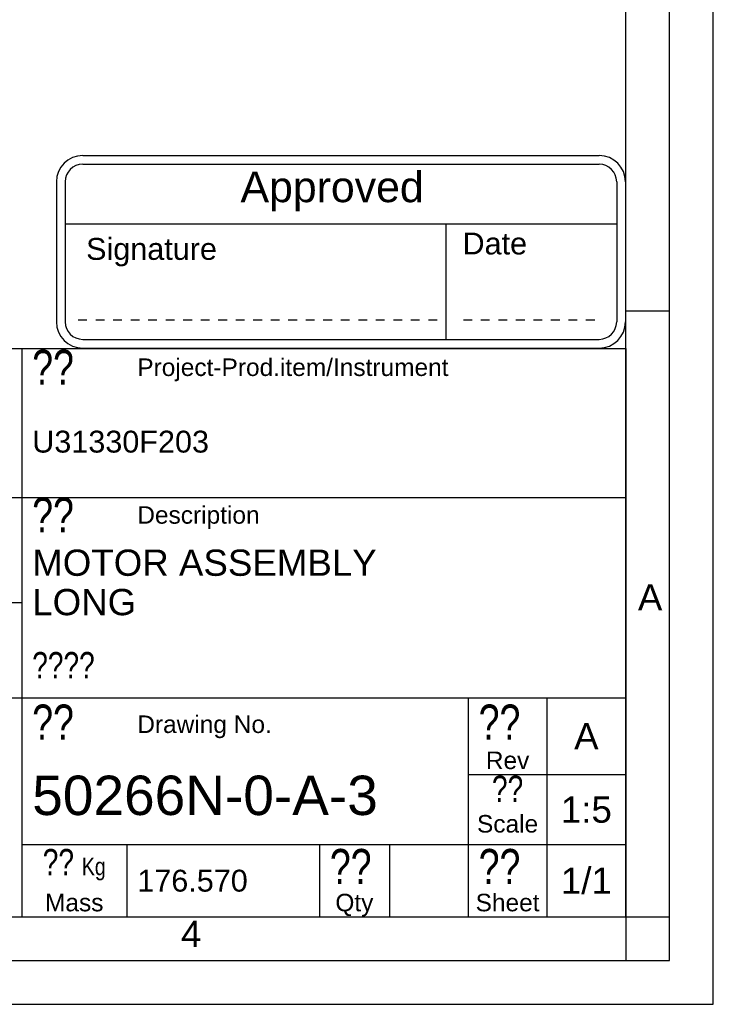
# Model space of a CAD drawing. Header units: millimetres. Extents: x 0 to 420, y 0 to 297.
# Tile 39 of 59: x 341 to 420, y 0 to 112. Entities that reach past the tile are written whole.
import ezdxf

# ---------------------------------------------------------------- set-up
doc = ezdxf.new("R2010")
doc.units = ezdxf.units.MM
doc.header["$LTSCALE"] = 23.1
doc.layers.get('0').update_dxf_attribs({"linetype": 'CONTINUOUS'})
doc.layers.add('DETAIL', color=7, linetype='CONTINUOUS')
doc.styles.add('TEXTSTYLE_10', font='arial.ttf')
doc.styles.add('TEXTSTYLE_2', font='arial.ttf')
doc.styles.add('TEXTSTYLE_3', font='arial.ttf')
doc.styles.add('TEXTSTYLE_5', font='txt', dxfattribs={"width": 0.8})

# ---------------------------------------------------------------- blocks, each defined once
blk = doc.blocks.new('APPROVED_BL3', base_point=(377.46, 85.98))
at = {"layer": 'DETAIL', "color": 1, "linetype": 'CONTINUOUS'}
for p, q in [((347.96, 96.98), (406.96, 96.98)), ((347.96, 95.98), (406.96, 95.98)), ((344.96, 93.98), (344.96, 77.98)), ((345.96, 93.98), (345.96, 77.98)), ((408.96, 93.98), (408.96, 77.98)), ((409.96, 93.98), (409.96, 77.98)), ((345.96, 89.16), (408.96, 89.16)), ((389.45, 89.16), (389.45, 75.98)), ((347.45, 78.19), (348.45, 78.19)), ((349.45, 78.19), (350.45, 78.19)), ((351.45, 78.19), (352.45, 78.19)), ((353.45, 78.19), (354.45, 78.19)), ((355.45, 78.19), (356.45, 78.19)), ((357.45, 78.19), (358.45, 78.19)), ((359.45, 78.19), (360.45, 78.19)), ((361.45, 78.19), (362.45, 78.19)), ((363.45, 78.19), (364.45, 78.19)), ((365.45, 78.19), (366.45, 78.19)), ((367.45, 78.19), (368.45, 78.19)), ((369.45, 78.19), (370.45, 78.19)), ((371.45, 78.19), (372.45, 78.19)), ((373.45, 78.19), (374.45, 78.19)), ((375.45, 78.19), (376.45, 78.19)), ((377.45, 78.19), (378.45, 78.19)), ((379.45, 78.19), (380.45, 78.19)), ((381.45, 78.19), (382.45, 78.19)), ((383.45, 78.19), (384.45, 78.19)), ((385.45, 78.19), (386.45, 78.19)), ((387.45, 78.19), (388.45, 78.19)), ((391.45, 78.19), (392.45, 78.19)), ((393.45, 78.19), (394.45, 78.19)), ((395.45, 78.19), (396.45, 78.19)), ((397.45, 78.19), (398.45, 78.19)), ((399.45, 78.19), (400.45, 78.19)), ((401.45, 78.19), (402.45, 78.19)), ((403.45, 78.19), (404.45, 78.19)), ((405.45, 78.19), (406.45, 78.19)), ((347.96, 75.98), (406.96, 75.98)), ((347.96, 74.98), (406.96, 74.98))]:
    blk.add_line(p, q, dxfattribs=at)
for centre, radius, start, end in [((347.96, 93.98), 3, 90, 180), ((406.96, 93.98), 3, 0, 90), ((347.96, 93.98), 2, 90, 180), ((406.96, 93.98), 2, 0, 90), ((347.96, 77.98), 3, 180, 270), ((347.96, 77.98), 2, 180, 270), ((406.96, 77.98), 3, 270, 360), ((406.96, 77.98), 2, 270, 360)]:
    blk.add_arc(centre, radius, start, end, dxfattribs=at)
at = {"layer": 'DETAIL', "color": 2, "linetype": 'CONTINUOUS', "style": 'TEXTSTYLE_10'}
for s, height, p in [('Approved', 3.5, (365.99, 91.65)), ('Date', 2.5, (391.35, 85.68)), ('Signature', 2.5, (348.35, 85.06))]:
    blk.add_text(s, height=height, dxfattribs=at).set_placement(p)

msp = doc.modelspace()

# ---------------------------------------------------------------- linework, layer by layer
at = {"color": 2, "linetype": 'CONTINUOUS'}
for p, q in [((420, 0), (420, 297)), ((415, 5), (415, 292)), ((410, 79.25), (415, 79.25)), ((235, 74.91189), (410, 74.91189)), ((341, 74.91189), (341, 9.99989)), ((410, 74.91189), (410, 9.99989)), ((235, 57.91189), (410, 57.91189)), ((235, 45.91189), (341, 45.91189)), ((235, 34.99989), (410, 34.99989)), ((392, 34.99989), (392, 9.99989)), ((401, 34.99989), (401, 9.99989)), ((392, 26.24989), (410, 26.24989)), ((341, 18.24989), (410, 18.24989)), ((353, 18.24989), (353, 9.99989)), ((375, 18.24989), (375, 9.99989)), ((383, 18.24989), (383, 9.99989)), ((235, 9.99989), (410, 9.99989)), ((410.00278, 10.01538), (410.00278, 5.01538)), ((410.00841, 9.99683), (415.00841, 9.99683)), ((20, 5), (415, 5)), ((237.25, 0), (420, 0))]:
    msp.add_line(p, q, dxfattribs=at)
at = {"color": 7, "linetype": 'CONTINUOUS'}
for p, q in [((410, 10), (410, 287)), ((25, 10), (410, 10))]:
    msp.add_line(p, q, dxfattribs=at)

# ---------------------------------------------------------------- block references
at = {"layer": 'DETAIL', "color": 2, "linetype": 'CONTINUOUS'}
msp.add_blockref('APPROVED_BL3', (377.46239, 85.97519), dxfattribs=at)

# ---------------------------------------------------------------- texts
at = {"color": 2, "linetype": 'CONTINUOUS', "char_height": 3, "attachment_point": 1, "line_spacing_factor": 0.9, "style": 'TEXTSTYLE_2'}
for s, insert, width in [('A', (411.3869, 47.99854), 2.7881041), ('4', (359.18334, 9.53753), 2.330855)]:
    msp.add_mtext(s, dxfattribs=dict(at, insert=insert, width=width))
at = {"layer": 'DETAIL', "color": 2, "linetype": 'CONTINUOUS', "line_spacing_factor": 0.9}
for s, insert, char_height, width, attachment_point, style in [('?? ', (342.2, 74.78689), 4, 9.6, 1, 'TEXTSTYLE_5'), ('Project-Prod.item/Instrument', (354.2, 73.78689), 2, 35.5018587, 1, 'TEXTSTYLE_3'), ('U31330F203', (342.2, 65.53689), 2.5, 20.1858736, 1, 'TEXTSTYLE_2'), ('?? ', (342.2, 57.91189), 4, 9.6, 1, 'TEXTSTYLE_5'), ('Description', (354.2, 56.91189), 2, 13.9628253, 1, 'TEXTSTYLE_3'), ('MOTOR ASSEMBLY\\PLONG', (342.2, 51.95589), 3, 39.267658, 1, 'TEXTSTYLE_2'), ('????', (342.2, 40.24989), 3, 9.6, 1, 'TEXTSTYLE_5'), ('??', (342.2, 34.24989), 4, 6.4, 1, 'TEXTSTYLE_5'), ('??', (393.2, 34.24989), 4, 6.4, 1, 'TEXTSTYLE_5'), ('Drawing No.', (354.2, 32.99989), 2, 15.3531599, 1, 'TEXTSTYLE_3'), ('A', (405.5, 32.12489), 3, 2.7881041, 2, 'TEXTSTYLE_2'), ('Rev', (396.5, 28.87489), 2, 4.9665428, 2, 'TEXTSTYLE_3'), ('50266N-0-A-3', (342.2, 26.12489), 4.5, 39.4628253, 1, 'TEXTSTYLE_3'), ('??', (396.5, 26.12489), 3, 4.8, 2, 'TEXTSTYLE_5'), ('1:5', (405.5, 23.74989), 3, 5.8215613, 2, 'TEXTSTYLE_3'), ('Scale', (396.5, 21.62489), 2, 6.9814126, 2, 'TEXTSTYLE_3'), ('?? \\Farial.ttf;\\H2.0;Kg', (347, 17.74989), 3, 10.6126394, 2, 'TEXTSTYLE_5'), ('??', (376.2, 17.74989), 4, 6.4, 1, 'TEXTSTYLE_5'), ('??', (393.2, 17.74989), 4, 6.4, 1, 'TEXTSTYLE_5'), ('1/1', (405.5, 15.62489), 3, 5.8215613, 2, 'TEXTSTYLE_3'), ('176.570', (354.2, 15.37489), 2.5, 12.6208178, 1, 'TEXTSTYLE_2'), ('Mass', (347, 12.62489), 2, 6.669145, 2, 'TEXTSTYLE_3'), ('Qty', (379, 12.62489), 2, 4.3420074, 2, 'TEXTSTYLE_3'), ('Sheet', (396.5, 12.62489), 2, 7.2936803, 2, 'TEXTSTYLE_3')]:
    msp.add_mtext(s, dxfattribs=dict(at, insert=insert, char_height=char_height, width=width, attachment_point=attachment_point, style=style))

doc.saveas('drawing.dxf')
